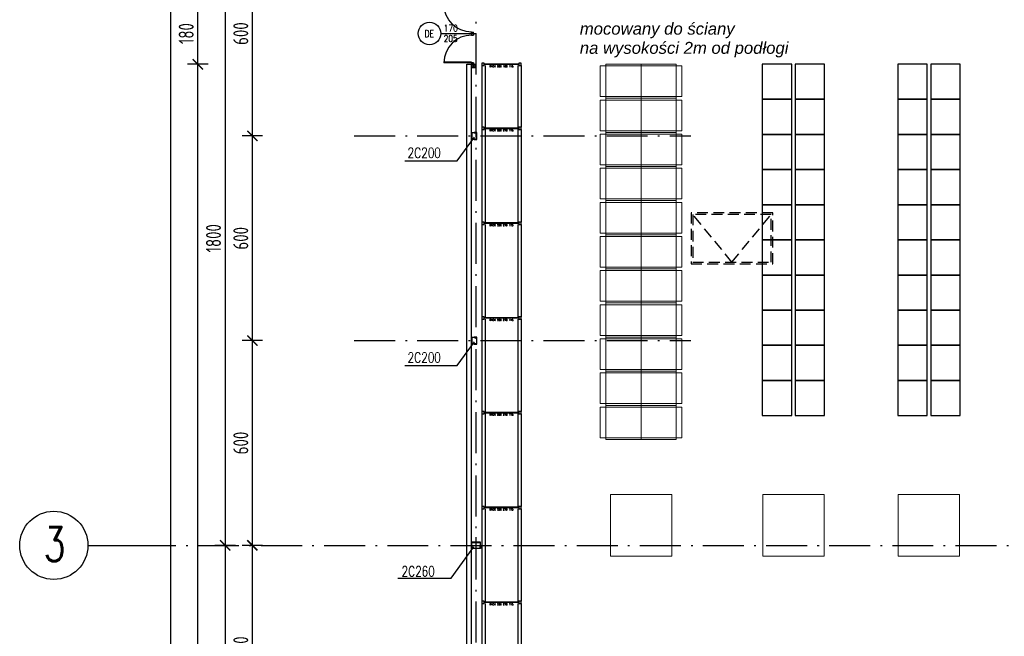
# Model space of a CAD drawing. Extents: x 153948 to 285449, y -89387 to -60195.
# Tile 44 of 100: x 247383 to 250268, y -78706 to -76899. Entities that reach past the tile are written whole.
import ezdxf
from ezdxf.enums import TextEntityAlignment as Align

# ---------------------------------------------------------------- set-up
doc = ezdxf.new("R2010")
doc.units = 0
doc.header["$LTSCALE"] = 100
doc.header["$MEASUREMENT"] = 0
doc.header["$PDMODE"] = 1
doc.linetypes.add('ACAD_ISO10W100', pattern=[18.5, 12, -3, 0.5, -3])
doc.linetypes.add('HIDDEN2', pattern=[4.7625, 3.175, -1.5875])
doc.layers.get('0').update_dxf_attribs({"linetype": 'CONTINUOUS'})
doc.layers.get('DEFPOINTS').update_dxf_attribs({"linetype": 'CONTINUOUS'})
for name, color, linetype in [('!!! instalacje', 7, 'CONTINUOUS'), ('1', 2, 'CONTINUOUS'), ('ALUMINIUM', 5, 'CONTINUOUS'), ('K-STA', 2, 'CONTINUOUS'), ('OSIE', 8, 'ACAD_ISO10W100'), ('R-----OP', 2, 'CONTINUOUS'), ('R350', 3, 'CONTINUOUS'), ('RS REGAŁY', 7, 'CONTINUOUS'), ('TEXT', 11, 'CONTINUOUS'), ('TEXT1', 2, 'CONTINUOUS'), ('WYMIARY', 1, 'CONTINUOUS'), ('ŚWIETLIK', 2, 'CONTINUOUS')]:
    doc.layers.add(name, color=color, linetype=linetype)
doc.layers.add('PANELE', color=3, linetype='CONTINUOUS', lineweight=30)
doc.layers.add('RAK 140', color=2, linetype='CONTINUOUS', lineweight=9)
doc.styles.add('DYBY-NORMALNY-0-8-N', font='ROMANS.SHX', dxfattribs={"width": 0.8})
doc.styles.add('ISTN', font='ariali.ttf', dxfattribs={"height": 35})
doc.styles.get("Standard").update_dxf_attribs({"font": 'txt.shx'})
doc.styles.add('STYLE2', font='isocp.shx', dxfattribs={"width": 0.8})
doc.styles.add('TXT3', font='SIMPLEX.SHX', dxfattribs={"width": 0.75, "height": 40})
doc.dimstyles.new('KRESKI_100', dxfattribs={"dimscale": 20, "dimtxt": 2.2, "dimasz": 1.5, "dimexe": 1.5, "dimexo": 1.5, "dimgap": 0.6, "dimtad": 1, "dimdec": 1, "dimrnd": 0.5, "dimdsep": 46, "dimtxsty": 'STYLE2', "dimblk1": 'ARCHTICK', "dimblk2": 'ARCHTICK', "dimsah": 1, "dimcen": 2.5, "dimdle": 1.5, "dimclrd": 10, "dimclre": 10, "dimclrt": 15, "dimadec": 0, "dimazin": 0, "dimtfac": 1, "dimtdec": 1, "dimtmove": 1, "dimatfit": 3, "dimldrblk": 'ARCHTICK', "dimfxl": 1.5, "dimfxlon": 1, "dimtolj": 1, "dimtzin": 0, "dimarcsym": 0})

# ---------------------------------------------------------------- blocks, each defined once
blk = doc.blocks.new('SC260X2')
at = {"layer": '1'}
for points in [[(-13, 9), (-13, 0), (-12.4, 0), (-12.1, 7, -0.401015), (-11.1, 7.9), (11.1, 7.9, -0.401015), (12.1, 7), (12.4, 0), (13, 0), (13, 9)], [(-13, -9), (-13, 0), (-12.4, 0), (-12.1, -7, 0.401015), (-11.1, -7.9), (11.1, -7.9, 0.401015), (12.1, -7), (12.4, 0), (13, 0), (13, -9)]]:
    blk.add_lwpolyline(points, format="xyb", close=True, dxfattribs=at)
blk = doc.blocks.new('SC200X2')
at = {"layer": '1'}
for points in [[(-10, 7.5), (-10, 0), (-9.7, 0, 0.391021), (-9.1, 0.6), (-8.7, 5.6, -0.391021), (-7.6, 6.6), (7.6, 6.6, -0.391021), (8.7, 5.6), (9.1, 0.6, 0.391021), (9.7, 0), (10, 0), (10, 7.5)], [(-10, -7.5), (-10, 0), (-9.7, 0, -0.391021), (-9.1, -0.6), (-8.7, -5.6, 0.391021), (-7.6, -6.6), (7.6, -6.6, 0.391021), (8.7, -5.6), (9.1, -0.6, -0.391021), (9.7, 0), (10, 0), (10, -7.5)]]:
    blk.add_lwpolyline(points, format="xyb", close=True, dxfattribs=at)
blk = doc.blocks.new('D90')
at = {"layer": 'ALUMINIUM'}
for p, q in [((-4.5, 0), (0, 0)), ((0, 0), (0, -5.4)), ((-90, 0), (-90, -5.4)), ((-90, 0), (-85.5, 0)), ((-90, -5.4), (-85.5, -5.4)), ((-85.5, -5.4), (-85.5, 0)), ((-6.3, -5.4), (-6.3, -86.4)), ((-4.5, -5.4), (-6.3, -5.4)), ((-4.5, 0), (-4.5, -5.4)), ((-4.5, -5.4), (-4.5, -86.4)), ((-4.5, -5.4), (0, -5.4))]:
    blk.add_line(p, q, dxfattribs=at)
blk.add_arc((-4.5, -5.4), 81, 180, 270, dxfattribs=at)
blk = doc.blocks.new('_ARCHTICK')
at = {"color": 0, "linetype": 'ByBlock', "const_width": 0.15}
blk.add_lwpolyline([(-0.5, -0.5), (0.5, 0.5)], dxfattribs=at)
blk = doc.blocks.new('*D198')
at = {"layer": 'DEFPOINTS', "color": 0, "ltscale": 0.1, "transparency": 16777216}
for p in [(248692.9, -74816), (247825, -85703), (248692.9, -85703)]:
    blk.add_point(p, dxfattribs=at)
at = {"layer": 'WYMIARY', "color": 10, "lineweight": -2, "ltscale": 0.1, "transparency": 16777216}
for p, q in [((247825, -74786), (247825, -85733)), ((247855, -74816), (247795, -74816)), ((247855, -85703), (247795, -85703))]:
    blk.add_line(p, q, dxfattribs=at)
at = {"layer": 'WYMIARY', "color": 10, "lineweight": -2, "ltscale": 0.1, "transparency": 16777216, "xscale": 30, "yscale": 30, "zscale": 30}
for p, rotation in [((247825, -74816), 90), ((247825, -85703), 270)]:
    blk.add_blockref('_ARCHTICK', p, dxfattribs=dict(at, rotation=rotation))
at = {"layer": 'WYMIARY', "color": 15, "ltscale": 0.1, "transparency": 16777216, "insert": (247791, -80259.5), "char_height": 44, "attachment_point": 5, "rotation": 90, "style": 'STYLE2'}
blk.add_mtext('\\A1;10887', dxfattribs=at)
blk = doc.blocks.new('*D201')
at = {"layer": 'DEFPOINTS', "color": 0, "ltscale": 0.1, "transparency": 16777216}
for p in [(247905, -77029.5), (247985, -77029.5), (248692.9, -83979.5)]:
    blk.add_point(p, dxfattribs=at)
at = {"layer": 'WYMIARY', "color": 10, "lineweight": -2, "ltscale": 0.1, "transparency": 16777216}
for p, q in [((247905, -84009.5), (247905, -76999.5)), ((247935, -77029.5), (247875, -77029.5)), ((247935, -83979.5), (247875, -83979.5))]:
    blk.add_line(p, q, dxfattribs=at)
at = {"layer": 'WYMIARY', "color": 10, "lineweight": -2, "ltscale": 0.1, "transparency": 16777216, "xscale": 30, "yscale": 30, "zscale": 30}
for p, rotation in [((247905, -77029.5), 90), ((247905, -83979.5), 270)]:
    blk.add_blockref('_ARCHTICK', p, dxfattribs=dict(at, rotation=rotation))
at = {"layer": 'WYMIARY', "color": 15, "ltscale": 0.1, "transparency": 16777216, "insert": (247871, -80504.5), "char_height": 44, "attachment_point": 5, "rotation": 90, "style": 'STYLE2'}
blk.add_mtext('\\A1;6950', dxfattribs=at)
blk = doc.blocks.new('*D202')
at = {"layer": 'DEFPOINTS', "color": 0, "ltscale": 0.1, "transparency": 16777216}
for p in [(247905, -76849.5), (247985, -76849.5), (247985, -77029.5)]:
    blk.add_point(p, dxfattribs=at)
at = {"layer": 'WYMIARY', "color": 10, "lineweight": -2, "ltscale": 0.1, "transparency": 16777216}
for p, q in [((247905, -77059.5), (247905, -76819.5)), ((247935, -76849.5), (247875, -76849.5)), ((247935, -77029.5), (247875, -77029.5))]:
    blk.add_line(p, q, dxfattribs=at)
at = {"layer": 'WYMIARY', "color": 10, "lineweight": -2, "ltscale": 0.1, "transparency": 16777216, "xscale": 30, "yscale": 30, "zscale": 30}
for p, rotation in [((247905, -76849.5), 90), ((247905, -77029.5), 270)]:
    blk.add_blockref('_ARCHTICK', p, dxfattribs=dict(at, rotation=rotation))
at = {"layer": 'WYMIARY', "color": 15, "ltscale": 0.1, "transparency": 16777216, "insert": (247871, -76939.5), "char_height": 44, "attachment_point": 5, "rotation": 90, "style": 'STYLE2'}
blk.add_mtext('\\A1;180', dxfattribs=at)
blk = doc.blocks.new('*D206')
at = {"layer": 'DEFPOINTS', "color": 0, "ltscale": 0.1, "transparency": 16777216}
for p in [(248065, -76639.5), (247985, -78439.5), (248065, -78439.5)]:
    blk.add_point(p, dxfattribs=at)
at = {"layer": 'WYMIARY', "color": 10, "lineweight": -2, "ltscale": 0.1, "transparency": 16777216}
for p, q in [((247985, -76609.5), (247985, -78469.5)), ((248015, -76639.5), (247955, -76639.5)), ((248015, -78439.5), (247955, -78439.5))]:
    blk.add_line(p, q, dxfattribs=at)
at = {"layer": 'WYMIARY', "color": 10, "lineweight": -2, "ltscale": 0.1, "transparency": 16777216, "xscale": 30, "yscale": 30, "zscale": 30}
for p, rotation in [((247985, -76639.5), 90), ((247985, -78439.5), 270)]:
    blk.add_blockref('_ARCHTICK', p, dxfattribs=dict(at, rotation=rotation))
at = {"layer": 'WYMIARY', "color": 15, "ltscale": 0.1, "transparency": 16777216, "insert": (247951, -77539.5), "char_height": 44, "attachment_point": 5, "rotation": 90, "style": 'STYLE2'}
blk.add_mtext('\\A1;1800', dxfattribs=at)
blk = doc.blocks.new('*D207')
at = {"layer": 'DEFPOINTS', "color": 0, "ltscale": 0.1, "transparency": 16777216}
for p in [(248065, -78439.5), (247985, -80239.5), (248065, -80239.5)]:
    blk.add_point(p, dxfattribs=at)
at = {"layer": 'WYMIARY', "color": 10, "lineweight": -2, "ltscale": 0.1, "transparency": 16777216}
for p, q in [((247985, -78409.5), (247985, -80269.5)), ((248015, -78439.5), (247955, -78439.5)), ((248015, -80239.5), (247955, -80239.5))]:
    blk.add_line(p, q, dxfattribs=at)
at = {"layer": 'WYMIARY', "color": 10, "lineweight": -2, "ltscale": 0.1, "transparency": 16777216, "xscale": 30, "yscale": 30, "zscale": 30}
for p, rotation in [((247985, -78439.5), 90), ((247985, -80239.5), 270)]:
    blk.add_blockref('_ARCHTICK', p, dxfattribs=dict(at, rotation=rotation))
at = {"layer": 'WYMIARY', "color": 15, "ltscale": 0.1, "transparency": 16777216, "insert": (247951, -79339.5), "char_height": 44, "attachment_point": 5, "rotation": 90, "style": 'STYLE2'}
blk.add_mtext('\\A1;1800', dxfattribs=at)
blk = doc.blocks.new('*D228')
at = {"layer": 'DEFPOINTS', "color": 0, "ltscale": 0.1, "transparency": 16777216}
for p in [(248065, -78439.5), (248145, -78439.5), (248145, -79039.5)]:
    blk.add_point(p, dxfattribs=at)
at = {"layer": 'WYMIARY', "color": 10, "lineweight": -2, "ltscale": 0.1, "transparency": 16777216}
for p, q in [((248065, -79069.5), (248065, -78409.5)), ((248095, -78439.5), (248035, -78439.5)), ((248095, -79039.5), (248035, -79039.5))]:
    blk.add_line(p, q, dxfattribs=at)
at = {"layer": 'WYMIARY', "color": 10, "lineweight": -2, "ltscale": 0.1, "transparency": 16777216, "xscale": 30, "yscale": 30, "zscale": 30}
for p, rotation in [((248065, -78439.5), 90), ((248065, -79039.5), 270)]:
    blk.add_blockref('_ARCHTICK', p, dxfattribs=dict(at, rotation=rotation))
at = {"layer": 'WYMIARY', "color": 15, "ltscale": 0.1, "transparency": 16777216, "insert": (248031, -78739.5), "char_height": 44, "attachment_point": 5, "rotation": 90, "style": 'STYLE2'}
blk.add_mtext('\\A1;600', dxfattribs=at)
blk = doc.blocks.new('*D229')
at = {"layer": 'DEFPOINTS', "color": 0, "ltscale": 0.1, "transparency": 16777216}
for p in [(248065, -77839.5), (248145, -77839.5), (248145, -78439.5)]:
    blk.add_point(p, dxfattribs=at)
at = {"layer": 'WYMIARY', "color": 10, "lineweight": -2, "ltscale": 0.1, "transparency": 16777216}
for p, q in [((248065, -78469.5), (248065, -77809.5)), ((248095, -77839.5), (248035, -77839.5)), ((248095, -78439.5), (248035, -78439.5))]:
    blk.add_line(p, q, dxfattribs=at)
at = {"layer": 'WYMIARY', "color": 10, "lineweight": -2, "ltscale": 0.1, "transparency": 16777216, "xscale": 30, "yscale": 30, "zscale": 30}
for p, rotation in [((248065, -77839.5), 90), ((248065, -78439.5), 270)]:
    blk.add_blockref('_ARCHTICK', p, dxfattribs=dict(at, rotation=rotation))
at = {"layer": 'WYMIARY', "color": 15, "ltscale": 0.1, "transparency": 16777216, "insert": (248031, -78139.5), "char_height": 44, "attachment_point": 5, "rotation": 90, "style": 'STYLE2'}
blk.add_mtext('\\A1;600', dxfattribs=at)
blk = doc.blocks.new('*D230')
at = {"layer": 'DEFPOINTS', "color": 0, "ltscale": 0.1, "transparency": 16777216}
for p in [(248065, -77239.5), (248145, -77239.5), (248145, -77839.5)]:
    blk.add_point(p, dxfattribs=at)
at = {"layer": 'WYMIARY', "color": 10, "lineweight": -2, "ltscale": 0.1, "transparency": 16777216}
for p, q in [((248065, -77869.5), (248065, -77209.5)), ((248095, -77239.5), (248035, -77239.5)), ((248095, -77839.5), (248035, -77839.5))]:
    blk.add_line(p, q, dxfattribs=at)
at = {"layer": 'WYMIARY', "color": 10, "lineweight": -2, "ltscale": 0.1, "transparency": 16777216, "xscale": 30, "yscale": 30, "zscale": 30}
for p, rotation in [((248065, -77239.5), 90), ((248065, -77839.5), 270)]:
    blk.add_blockref('_ARCHTICK', p, dxfattribs=dict(at, rotation=rotation))
at = {"layer": 'WYMIARY', "color": 15, "ltscale": 0.1, "transparency": 16777216, "insert": (248031, -77539.5), "char_height": 44, "attachment_point": 5, "rotation": 90, "style": 'STYLE2'}
blk.add_mtext('\\A1;600', dxfattribs=at)
blk = doc.blocks.new('*D231')
at = {"layer": 'DEFPOINTS', "color": 0, "ltscale": 0.1, "transparency": 16777216}
for p in [(248065, -76639.5), (248145, -76639.5), (248145, -77239.5)]:
    blk.add_point(p, dxfattribs=at)
at = {"layer": 'WYMIARY', "color": 10, "lineweight": -2, "ltscale": 0.1, "transparency": 16777216}
for p, q in [((248065, -77269.5), (248065, -76609.5)), ((248095, -76639.5), (248035, -76639.5)), ((248095, -77239.5), (248035, -77239.5))]:
    blk.add_line(p, q, dxfattribs=at)
at = {"layer": 'WYMIARY', "color": 10, "lineweight": -2, "ltscale": 0.1, "transparency": 16777216, "xscale": 30, "yscale": 30, "zscale": 30}
for p, rotation in [((248065, -76639.5), 90), ((248065, -77239.5), 270)]:
    blk.add_blockref('_ARCHTICK', p, dxfattribs=dict(at, rotation=rotation))
at = {"layer": 'WYMIARY', "color": 15, "ltscale": 0.1, "transparency": 16777216, "insert": (248031, -76939.5), "char_height": 44, "attachment_point": 5, "rotation": 90, "style": 'STYLE2'}
blk.add_mtext('\\A1;600', dxfattribs=at)
blk = doc.blocks.new('RACK 550 180 115')
at = {"color": 6}
for p, q in [((2.75, 108), (2.75, 7)), ((4.25, 108), (4.25, 7)), ((7, 115), (187.8, 115)), ((7, 105.5), (187.8, 105.5)), ((7, 9.5), (187.8, 9.5)), ((7, 0), (187.8, 0))]:
    blk.add_line(p, q, dxfattribs=at)
for points in [[(0, 108), (7, 108), (7, 115), (0, 115)], [(0, 0), (7, 0), (7, 7), (0, 7)]]:
    blk.add_lwpolyline(points, close=True, dxfattribs=at)
at = {"color": 6, "insert": (9.25, 57.5), "char_height": 5, "width": 101, "attachment_point": 5, "rotation": 90}
blk.add_mtext('RACK 550 180 115', dxfattribs=at)
blk = doc.blocks.new('RACK 550 270 115')
at = {"color": 6}
for p, q in [((2.75, 108), (2.75, 7)), ((4.25, 108), (4.25, 7)), ((7, 115), (277.8, 115)), ((7, 105.5), (277.8, 105.5)), ((7, 9.5), (277.8, 9.5)), ((7, 0), (277.8, 0))]:
    blk.add_line(p, q, dxfattribs=at)
for points in [[(0, 108), (7, 108), (7, 115), (0, 115)], [(0, 0), (7, 0), (7, 7), (0, 7)]]:
    blk.add_lwpolyline(points, close=True, dxfattribs=at)
at = {"color": 6, "insert": (9.25, 57.5), "char_height": 5, "width": 101, "attachment_point": 5, "rotation": 90}
blk.add_mtext('RACK 550 270 115', dxfattribs=at)

msp = doc.modelspace()

# ---------------------------------------------------------------- linework, layer by layer
at = {"layer": 'K-STA', "ltscale": 0.1}
for p, q in [((248707.4, -77039.55), (248717.4, -77029.55)), ((248707.4, -77029.55), (248717.4, -77039.55))]:
    msp.add_line(p, q, dxfattribs=at)
at = {"layer": 'K-STA'}
msp.add_lwpolyline([(248707.4, -77029.55), (248717.4, -77029.55), (248717.4, -77039.55), (248707.4, -77039.55)], close=True, dxfattribs=at)
at = {"layer": 'OSIE', "ltscale": 0.1}
for p, q in [((248720.4, -86679.55), (248720.4, -73374.65)), ((248363.17, -77239.55), (249349.98, -77239.55)), ((248363.17, -77839.55), (249349.98, -77839.55)), ((247720.4, -78439.55), (263229.19, -78439.55))]:
    msp.add_line(p, q, dxfattribs=at)
at = {"layer": 'OSIE', "ltscale": 0.5}
msp.add_line((248720.4, -78452.33), (248720.4, -78415.71), dxfattribs=at)
at = {"layer": 'PANELE', "ltscale": 0.1}
msp.add_line((248692.9, -77029.55), (248707.4, -77029.55), dxfattribs=at)
at = {"layer": 'PANELE', "ltscale": 0.5}
for p, q in [((248692.9, -83279.55), (248692.9, -77029.55)), ((248707.4, -83279.55), (248707.4, -77029.55))]:
    msp.add_line(p, q, dxfattribs=at)
at = {"layer": 'R-----OP'}
msp.add_lwpolyline([(248616.76, -76939.55), (248720.4, -76939.55)], dxfattribs=at)
msp.add_circle((248583.76, -76939.07), 33, dxfattribs=at)
at = {"layer": 'R350', "lineweight": -3}
for points in [[(249645.48, -77029.15), (249558.98, -77029.15), (249558.98, -77132.15), (249645.48, -77132.15), (249645.48, -77029.15)], [(249741.98, -77029.15), (249655.48, -77029.15), (249655.48, -77132.15), (249741.98, -77132.15), (249741.98, -77029.15)], [(250042.66, -77029.15), (249956.16, -77029.15), (249956.16, -77132.15), (250042.66, -77132.15), (250042.66, -77029.15)], [(250139.16, -77029.15), (250052.66, -77029.15), (250052.66, -77132.15), (250139.16, -77132.15), (250139.16, -77029.15)], [(249645.48, -77132.15), (249558.98, -77132.15), (249558.98, -77235.15), (249645.48, -77235.15), (249645.48, -77132.15)], [(249741.98, -77132.15), (249655.48, -77132.15), (249655.48, -77235.15), (249741.98, -77235.15), (249741.98, -77132.15)], [(250042.66, -77132.15), (249956.16, -77132.15), (249956.16, -77235.15), (250042.66, -77235.15), (250042.66, -77132.15)], [(250139.16, -77132.15), (250052.66, -77132.15), (250052.66, -77235.15), (250139.16, -77235.15), (250139.16, -77132.15)], [(249645.48, -77235.15), (249558.98, -77235.15), (249558.98, -77338.15), (249645.48, -77338.15), (249645.48, -77235.15)], [(249741.98, -77235.15), (249655.48, -77235.15), (249655.48, -77338.15), (249741.98, -77338.15), (249741.98, -77235.15)], [(250042.66, -77235.15), (249956.16, -77235.15), (249956.16, -77338.15), (250042.66, -77338.15), (250042.66, -77235.15)], [(250139.16, -77235.15), (250052.66, -77235.15), (250052.66, -77338.15), (250139.16, -77338.15), (250139.16, -77235.15)], [(249645.48, -77338.15), (249558.98, -77338.15), (249558.98, -77441.15), (249645.48, -77441.15), (249645.48, -77338.15)], [(249741.98, -77338.15), (249655.48, -77338.15), (249655.48, -77441.15), (249741.98, -77441.15), (249741.98, -77338.15)], [(250042.66, -77338.15), (249956.16, -77338.15), (249956.16, -77441.15), (250042.66, -77441.15), (250042.66, -77338.15)], [(250139.16, -77338.15), (250052.66, -77338.15), (250052.66, -77441.15), (250139.16, -77441.15), (250139.16, -77338.15)], [(249645.48, -77441.15), (249558.98, -77441.15), (249558.98, -77544.15), (249645.48, -77544.15), (249645.48, -77441.15)], [(249741.98, -77441.15), (249655.48, -77441.15), (249655.48, -77544.15), (249741.98, -77544.15), (249741.98, -77441.15)], [(250042.66, -77441.15), (249956.16, -77441.15), (249956.16, -77544.15), (250042.66, -77544.15), (250042.66, -77441.15)], [(250139.16, -77441.15), (250052.66, -77441.15), (250052.66, -77544.15), (250139.16, -77544.15), (250139.16, -77441.15)], [(249645.48, -77544.15), (249558.98, -77544.15), (249558.98, -77647.15), (249645.48, -77647.15), (249645.48, -77544.15)], [(249741.98, -77544.15), (249655.48, -77544.15), (249655.48, -77647.15), (249741.98, -77647.15), (249741.98, -77544.15)], [(250042.66, -77544.15), (249956.16, -77544.15), (249956.16, -77647.15), (250042.66, -77647.15), (250042.66, -77544.15)], [(250139.16, -77544.15), (250052.66, -77544.15), (250052.66, -77647.15), (250139.16, -77647.15), (250139.16, -77544.15)], [(249645.48, -77647.15), (249558.98, -77647.15), (249558.98, -77750.15), (249645.48, -77750.15), (249645.48, -77647.15)], [(249741.98, -77647.15), (249655.48, -77647.15), (249655.48, -77750.15), (249741.98, -77750.15), (249741.98, -77647.15)], [(250042.66, -77647.15), (249956.16, -77647.15), (249956.16, -77750.15), (250042.66, -77750.15), (250042.66, -77647.15)], [(250139.16, -77647.15), (250052.66, -77647.15), (250052.66, -77750.15), (250139.16, -77750.15), (250139.16, -77647.15)], [(249645.48, -77750.15), (249558.98, -77750.15), (249558.98, -77853.15), (249645.48, -77853.15), (249645.48, -77750.15)], [(249741.98, -77750.15), (249655.48, -77750.15), (249655.48, -77853.15), (249741.98, -77853.15), (249741.98, -77750.15)], [(250042.66, -77750.15), (249956.16, -77750.15), (249956.16, -77853.15), (250042.66, -77853.15), (250042.66, -77750.15)], [(250139.16, -77750.15), (250052.66, -77750.15), (250052.66, -77853.15), (250139.16, -77853.15), (250139.16, -77750.15)], [(249645.48, -77853.15), (249558.98, -77853.15), (249558.98, -77956.15), (249645.48, -77956.15), (249645.48, -77853.15)], [(249741.98, -77853.15), (249655.48, -77853.15), (249655.48, -77956.15), (249741.98, -77956.15), (249741.98, -77853.15)], [(250042.66, -77853.15), (249956.16, -77853.15), (249956.16, -77956.15), (250042.66, -77956.15), (250042.66, -77853.15)], [(250139.16, -77853.15), (250052.66, -77853.15), (250052.66, -77956.15), (250139.16, -77956.15), (250139.16, -77853.15)], [(249645.48, -77956.15), (249558.98, -77956.15), (249558.98, -78059.15), (249645.48, -78059.15), (249645.48, -77956.15)], [(249741.98, -77956.15), (249655.48, -77956.15), (249655.48, -78059.15), (249741.98, -78059.15), (249741.98, -77956.15)], [(250042.66, -77956.15), (249956.16, -77956.15), (249956.16, -78059.15), (250042.66, -78059.15), (250042.66, -77956.15)], [(250139.16, -77956.15), (250052.66, -77956.15), (250052.66, -78059.15), (250139.16, -78059.15), (250139.16, -77956.15)]]:
    msp.add_lwpolyline(points, dxfattribs=at)
at = {"layer": 'RAK 140'}
for points in [[(249083.89, -77124.15), (249203.89, -77124.15), (249203.89, -77034.15), (249083.89, -77034.15)], [(249100.89, -77129.15), (249100.89, -77029.15), (249203.89, -77029.15), (249203.89, -77129.15)], [(249203.89, -77129.15), (249203.89, -77029.15), (249306.89, -77029.15), (249306.89, -77129.15)], [(249203.89, -77124.15), (249323.89, -77124.15), (249323.89, -77034.15), (249203.89, -77034.15)], [(249083.89, -77224.15), (249203.89, -77224.15), (249203.89, -77134.15), (249083.89, -77134.15)], [(249100.89, -77229.15), (249100.89, -77129.15), (249203.89, -77129.15), (249203.89, -77229.15)], [(249203.89, -77229.15), (249203.89, -77129.15), (249306.89, -77129.15), (249306.89, -77229.15)], [(249203.89, -77224.15), (249323.89, -77224.15), (249323.89, -77134.15), (249203.89, -77134.15)], [(249083.89, -77324.15), (249203.89, -77324.15), (249203.89, -77234.15), (249083.89, -77234.15)], [(249100.89, -77329.15), (249100.89, -77229.15), (249203.89, -77229.15), (249203.89, -77329.15)], [(249203.89, -77329.15), (249203.89, -77229.15), (249306.89, -77229.15), (249306.89, -77329.15)], [(249203.89, -77324.15), (249323.89, -77324.15), (249323.89, -77234.15), (249203.89, -77234.15)], [(249083.89, -77424.15), (249203.89, -77424.15), (249203.89, -77334.15), (249083.89, -77334.15)], [(249100.89, -77429.15), (249100.89, -77329.15), (249203.89, -77329.15), (249203.89, -77429.15)], [(249203.89, -77429.15), (249203.89, -77329.15), (249306.89, -77329.15), (249306.89, -77429.15)], [(249203.89, -77424.15), (249323.89, -77424.15), (249323.89, -77334.15), (249203.89, -77334.15)], [(249083.89, -77524.15), (249203.89, -77524.15), (249203.89, -77434.15), (249083.89, -77434.15)], [(249100.89, -77529.15), (249100.89, -77429.15), (249203.89, -77429.15), (249203.89, -77529.15)], [(249203.89, -77529.15), (249203.89, -77429.15), (249306.89, -77429.15), (249306.89, -77529.15)], [(249203.89, -77524.15), (249323.89, -77524.15), (249323.89, -77434.15), (249203.89, -77434.15)], [(249100.89, -77629.15), (249100.89, -77529.15), (249203.89, -77529.15), (249203.89, -77629.15)], [(249203.89, -77629.15), (249203.89, -77529.15), (249306.89, -77529.15), (249306.89, -77629.15)], [(249083.89, -77624.15), (249203.89, -77624.15), (249203.89, -77534.15), (249083.89, -77534.15)], [(249203.89, -77624.15), (249323.89, -77624.15), (249323.89, -77534.15), (249203.89, -77534.15)], [(249083.89, -77724.15), (249203.89, -77724.15), (249203.89, -77634.15), (249083.89, -77634.15)], [(249100.89, -77729.15), (249100.89, -77629.15), (249203.89, -77629.15), (249203.89, -77729.15)], [(249203.89, -77729.15), (249203.89, -77629.15), (249306.89, -77629.15), (249306.89, -77729.15)], [(249203.89, -77724.15), (249323.89, -77724.15), (249323.89, -77634.15), (249203.89, -77634.15)], [(249100.89, -77829.15), (249100.89, -77729.15), (249203.89, -77729.15), (249203.89, -77829.15)], [(249203.89, -77829.15), (249203.89, -77729.15), (249306.89, -77729.15), (249306.89, -77829.15)], [(249083.89, -77824.15), (249203.89, -77824.15), (249203.89, -77734.15), (249083.89, -77734.15)], [(249203.89, -77824.15), (249323.89, -77824.15), (249323.89, -77734.15), (249203.89, -77734.15)], [(249083.89, -77924.15), (249203.89, -77924.15), (249203.89, -77834.15), (249083.89, -77834.15)], [(249100.89, -77929.15), (249100.89, -77829.15), (249203.89, -77829.15), (249203.89, -77929.15)], [(249203.89, -77929.15), (249203.89, -77829.15), (249306.89, -77829.15), (249306.89, -77929.15)], [(249203.89, -77924.15), (249323.89, -77924.15), (249323.89, -77834.15), (249203.89, -77834.15)], [(249083.89, -78024.15), (249203.89, -78024.15), (249203.89, -77934.15), (249083.89, -77934.15)], [(249100.89, -78029.15), (249100.89, -77929.15), (249203.89, -77929.15), (249203.89, -78029.15)], [(249203.89, -78029.15), (249203.89, -77929.15), (249306.89, -77929.15), (249306.89, -78029.15)], [(249203.89, -78024.15), (249323.89, -78024.15), (249323.89, -77934.15), (249203.89, -77934.15)], [(249083.89, -78124.15), (249203.89, -78124.15), (249203.89, -78034.15), (249083.89, -78034.15)], [(249100.89, -78129.15), (249100.89, -78029.15), (249203.89, -78029.15), (249203.89, -78129.15)], [(249203.89, -78129.15), (249203.89, -78029.15), (249306.89, -78029.15), (249306.89, -78129.15)], [(249203.89, -78124.15), (249323.89, -78124.15), (249323.89, -78034.15), (249203.89, -78034.15)], [(249114.02, -78470.75), (249114.02, -78290.75), (249293.77, -78290.75), (249293.77, -78470.75)], [(249560.6, -78470.75), (249560.6, -78290.75), (249740.35, -78290.75), (249740.35, -78470.75)], [(249957.79, -78470.75), (249957.79, -78290.75), (250137.53, -78290.75), (250137.53, -78470.75)]]:
    msp.add_lwpolyline(points, close=True, dxfattribs=at)
at = {"layer": 'TEXT'}
for p, q in [((248665.53, -77312.19), (248715.4, -77243.3)), ((248511.71, -77312.19), (248665.53, -77312.19)), ((248665.53, -77912.19), (248715.4, -77843.3)), ((248511.71, -77912.19), (248665.53, -77912.19)), ((248646.99, -78536.18), (248713.86, -78444.05)), ((248490.8, -78536.18), (248646.99, -78536.18))]:
    msp.add_line(p, q, dxfattribs=at)
at = {"layer": 'TEXT1'}
msp.add_line((247583.04, -78439.55), (247720.4, -78439.55), dxfattribs=at)
msp.add_circle((247483.04, -78439.55), 100, dxfattribs=at)
at = {"layer": 'ŚWIETLIK', "linetype": 'HIDDEN2', "ltscale": 0.1}
for q in [(249355.4, -77469.55), (249585.4, -77469.55)]:
    msp.add_line((249470.4, -77609.55), q, dxfattribs=at)
for points in [[(249350.4, -77614.55), (249590.4, -77614.55), (249590.4, -77464.55), (249350.4, -77464.55)], [(249355.4, -77609.55), (249585.4, -77609.55), (249585.4, -77469.55), (249355.4, -77469.55)]]:
    msp.add_lwpolyline(points, close=True, dxfattribs=at)

# ---------------------------------------------------------------- block references
at = {"layer": 'ALUMINIUM', "ltscale": 0.1, "xscale": -1, "rotation": 270}
msp.add_blockref('D90', (248712.8, -76849.55), dxfattribs=at)
at = {"layer": 'ALUMINIUM', "ltscale": 0.1, "rotation": 270}
msp.add_blockref('D90', (248712.8, -77029.55), dxfattribs=at)
at = {"layer": 'K-STA', "ltscale": 0.5, "rotation": 270}
for p in [(248714.9, -77239.55), (248714.9, -77839.55)]:
    msp.add_blockref('SC200X2', p, dxfattribs=at)
at = {"layer": 'K-STA', "ltscale": 0.5}
msp.add_blockref('SC260X2', (248720.4, -78439.55), dxfattribs=at)
at = {"layer": 'RS REGAŁY', "rotation": 270}
for name, p in [('RACK 550 180 115', (248737.49, -77026.18)), ('RACK 550 270 115', (248737.49, -77213.98)), ('RACK 550 270 115', (248737.49, -77491.78)), ('RACK 550 270 115', (248737.49, -77769.58)), ('RACK 550 270 115', (248737.49, -78047.38)), ('RACK 550 270 115', (248737.49, -78325.18)), ('RACK 550 270 115', (248737.49, -78602.98))]:
    msp.add_blockref(name, p, dxfattribs=at)

# ---------------------------------------------------------------- texts
at = {"layer": '!!! instalacje', "ltscale": 0.1, "style": 'ISTN'}
for s, p in [('mocowany do ściany ', (249024.42, -76942.6)), ('na wysokości 2m od podłogi', (249024.42, -76998.82))]:
    msp.add_text(s, height=35, dxfattribs=at).set_placement(p)
at = {"layer": 'R-----OP', "color": 2, "style": 'DYBY-NORMALNY-0-8-N', "width": 0.8}
for s, p in [('170', (248625.7, -76933.82)), ('205', (248625.4, -76963.92))]:
    msp.add_text(s, height=20, dxfattribs=at).set_placement(p)
msp.add_text('DE', height=20, dxfattribs=at).set_placement((248583.4, -76939.59), align=Align.MIDDLE_CENTER)
at = {"layer": 'TEXT', "style": 'TXT3', "width": 0.75}
for s, p in [('2C200', (248520, -77303.9)), ('2C200', (248520, -77903.9)), ('2C260', (248502.25, -78530.71))]:
    msp.add_text(s, height=30, dxfattribs=at).set_placement(p)
at = {"layer": 'TEXT1', "style": 'TXT3', "width": 0.75}
msp.add_text('3', height=100, dxfattribs=at).set_placement((247453.24, -78486.19))

# ---------------------------------------------------------------- dimensions: what is measured, and where the dimension line sits
at = {"layer": 'WYMIARY', "ltscale": 0.1}
for base, p1, p2, picture, middle in [((247824.99, -85703.05), (248692.9, -74816.05), (248692.9, -85703.05), '*D198', (247790.99, -80259.55)), ((247984.99, -78439.55), (248064.99, -76639.55), (248064.99, -78439.55), '*D206', (247950.99, -77539.55)), ((248064.99, -76639.55), (248144.99, -77239.55), (248144.99, -76639.55), '*D231', (248030.99, -76939.55)), ((247904.99, -76849.55), (247984.99, -77029.55), (247984.99, -76849.55), '*D202', (247870.99, -76939.55)), ((247904.99, -77029.55), (248692.9, -83979.55), (247984.99, -77029.55), '*D201', (247870.99, -80504.55)), ((248064.99, -77239.55), (248144.99, -77839.55), (248144.99, -77239.55), '*D230', (248030.99, -77539.55)), ((248064.99, -77839.55), (248144.99, -78439.55), (248144.99, -77839.55), '*D229', (248030.99, -78139.55)), ((247984.99, -80239.55), (248064.99, -78439.55), (248064.99, -80239.55), '*D207', (247950.99, -79339.55)), ((248064.99, -78439.55), (248144.99, -79039.55), (248144.99, -78439.55), '*D228', (248030.99, -78739.55))]:
    dim = msp.add_linear_dim(base=base, p1=p1, p2=p2, angle=90, dimstyle='KRESKI_100', dxfattribs=at)
    dim.commit()
    dim.dimension.update_dxf_attribs({"geometry": picture, "text_midpoint": middle})

doc.saveas('drawing.dxf')
